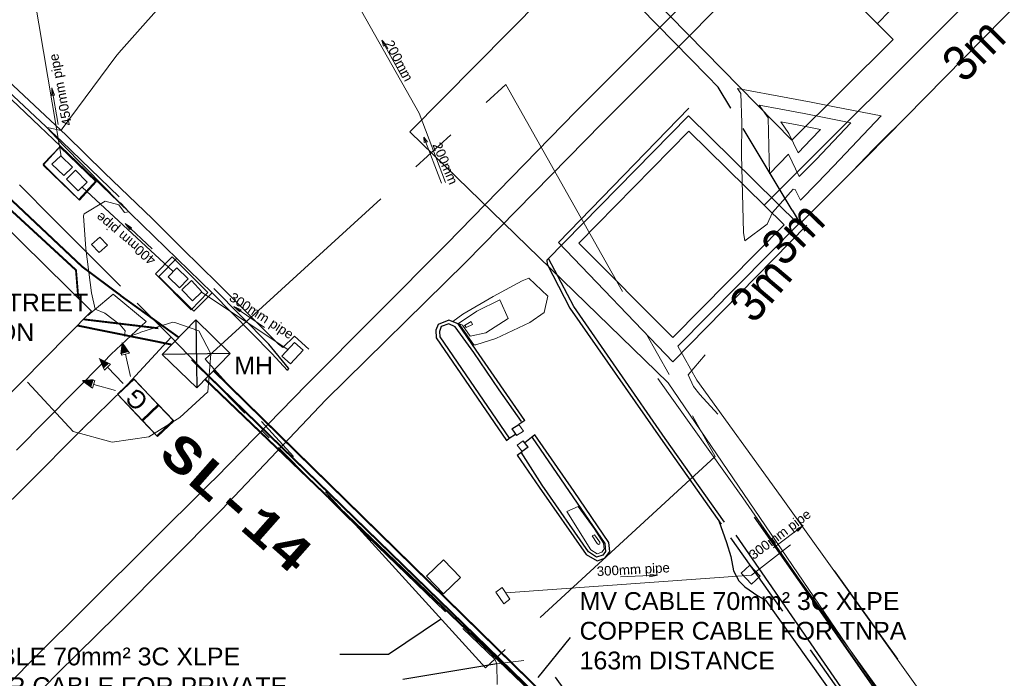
# Model space of a CAD drawing. Header units: millimetres. Extents: x -79464 to -76785, y -3788210 to -3782955.
# Tile 108 of 131: x -78954 to -78912, y -3783791 to -3783764. Entities that reach past the tile are written whole.
import ezdxf
from ezdxf.enums import TextEntityAlignment as Align

# ---------------------------------------------------------------- set-up
doc = ezdxf.new("R2010")
doc.units = ezdxf.units.MM
doc.header["$LTSCALE"] = 8
doc.header["$MEASUREMENT"] = 0
for name, pattern in [('CENTER', [2, 1.25, -0.25, 0.25, -0.25]), ('DASHED', [0.75, 0.5, -0.25]), ('FPHANT', [10, 5, -1, 1, -1, 1, -1]), ('HIDDEN', [0.375, 0.25, -0.125]), ('PHANTOM2', [1.25, 0.625, -0.125, 0.125, -0.125, 0.125, -0.125]), ('PHANTOMX2', [5, 2.5, -0.5, 0.5, -0.5, 0.5, -0.5])]:
    doc.linetypes.add(name, pattern=pattern)
doc.layers.add('AGI32-Project_1-LUMINAIRE', color=7, linetype='Continuous', lineweight=0)
for name, color, linetype in [('BUILDINGS', 7, 'Continuous'), ('CATCHPIT', 7, 'Continuous'), ('CONTAINER', 7, 'Continuous'), ('DETAIL', 7, 'Continuous'), ('EDGE OF CONCRETE', 7, 'Continuous'), ('EDGE OF PAVING', 7, 'Continuous'), ('EDGE OF ROOF', 7, 'Continuous'), ('EDGE OF TAR', 7, 'Continuous'), ('FENCE', 7, 'Continuous'), ('GCONTOUR1', 7, 'Continuous'), ('LEGEND', 7, 'Continuous'), ('MCONTOUR1', 7, 'Continuous'), ('PIER', 7, 'Continuous'), ('PLL - (Lighting Layout)', 190, 'Continuous'), ('PLL - [Text]', 110, 'Continuous'), ('PRL - (Reticulation Layout)', 170, 'Continuous'), ('PRL - [Text]', 110, 'Continuous'), ('PRL - Existing', 170, 'Continuous'), ('ROAD', 7, 'Continuous'), ('ROAD BARRICADE', 7, 'Continuous'), ('SEWER MANHOLE', 7, 'Continuous'), ('SG GIS CADASTRAL', 7, 'Continuous'), ('STORMWATER MANHOLE', 7, 'Continuous'), ('TRACKS', 7, 'Continuous')]:
    doc.layers.add(name, color=color, linetype=linetype)
doc.styles.add('AGI32-Arial', font='arial.ttf')
doc.styles.add('AGI32-Courier New-Bold', font='courbd.ttf')
doc.styles.add('ARIAL', font='arial.ttf')
doc.styles.add('Arial Narrow', font='arial.ttf', dxfattribs={"height": 1})
doc.styles.add('Style-Arial', font='arial.ttf')
doc.styles.add('Swiss1', font='txt', dxfattribs={"height": 1})

# ---------------------------------------------------------------- blocks, each defined once
blk = doc.blocks.new('MH')
at = {"layer": 'PRL - (Reticulation Layout)'}
for p, q in [((-1012.5, 1012.5), (1012.5, -1012.5)), ((1012.5, 1012.5), (-1012.5, -1012.5))]:
    blk.add_line(p, q, dxfattribs=at)
blk.add_lwpolyline([(-1012.5, -1012.5), (1012.5, -1012.5), (1012.5, 1012.5), (-1012.5, 1012.5)], close=True, dxfattribs=at)
blk = doc.blocks.new('11 kV MV CABLING')
at = {"layer": 'PIER', "color": 9, "lineweight": 15}
blk.add_line((-76845.26885385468, -3783759.425190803, 3.0353), (-76845.40235385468, -3783759.504390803, 3.5324), dxfattribs=at)
at = {"layer": 'PRL - (Reticulation Layout)', "linetype": 'HIDDEN', "const_width": 0.08}
for points, elevation in [([(-76873.88440635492, -3783762.513299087), (-76875.51085881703, -3783761.296908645), (-76881.24969880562, -3783755.883762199), (-76898.3313908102, -3783771.938376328), (-76899.21101095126, -3783790.834711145), (-76939.47401804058, -3783816.242368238), (-76977.49099178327, -3783833.198278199)], 5.248697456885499), ([(-76871.7501698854, -3783764.574502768), (-76875.70798019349, -3783763.774780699)], -3.2476)]:
    blk.add_lwpolyline(points, dxfattribs=dict(at, elevation=elevation))
at = {"layer": 'PRL - (Reticulation Layout)', "linetype": 'PHANTOM2', "const_width": 0.08, "elevation": 5.253037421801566}
blk.add_lwpolyline([(-76875.67451712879, -3783762.620761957), (-76875.77185991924, -3783761.441414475), (-76881.1700795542, -3783756.466748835), (-76888.65242957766, -3783763.208055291), (-76897.9377843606, -3783772.226530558), (-76898.51774010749, -3783791.298756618), (-76939.20473149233, -3783816.589213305), (-76977.29200517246, -3783833.583362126)], dxfattribs=at)
at = {"layer": 'PRL - (Reticulation Layout)', "linetype": 'HIDDEN', "const_width": 0.08}
for points in [[(-76873.88951494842, -3783762.517520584), (-76871.44981323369, -3783764.274816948)], [(-76856.28244931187, -3783779.51308324), (-76870.34349127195, -3783766.03264405)]]:
    blk.add_lwpolyline(points, dxfattribs=at)
at = {"layer": 'PRL - (Reticulation Layout)', "linetype": 'PHANTOM2', "const_width": 0.08}
blk.add_lwpolyline([(-76856.33803798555, -3783779.060310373), (-76869.99117002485, -3783765.670031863)], dxfattribs=at)
at = {"layer": 'PRL - [Text]', "color": 3}
for p, q in [((-76862.62928420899, -3783777.598906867), (-76860.44260513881, -3783776.121357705)), ((-76854.99747317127, -3783776.898617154), (-76856.35606733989, -3783778.574516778)), ((-76864.67492022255, -3783777.598906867), (-76862.62928420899, -3783777.598906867))]:
    blk.add_line(p, q, dxfattribs=at)
at = {"xscale": 0.001, "yscale": 0.001, "zscale": 0.001, "rotation": 315.8246735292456}
blk.add_blockref('MH', (-76870.71734592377, -3783764.964464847, -3.2476), dxfattribs=at)
at = {"layer": 'PRL - [Text]', "color": 2, "char_height": 0.75, "attachment_point": 1, "style": 'AGI32-Arial'}
for s, width, insert in [('CHURCH STREET SUBSTATION  ', 9.315641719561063, (-76884.21884712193, -3783762.429164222, -5.253037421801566)), ('MH ', 1.97423804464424, (-76869.11532495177, -3783765.080305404)), ('MV CABLE 70mm² 3C XLPE COPPER CABLE FOR TNPA 163m DISTANCE  ', 13.75452055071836, (-76854.59965761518, -3783774.989373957)), ('MV CABLE 70mm² 3C XLPE COPPER CABLE FOR PRIVATE TENANT 273,3m DISTANCE ', 18.08623556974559, (-76882.31990346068, -3783777.320045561))]:
    blk.add_mtext_dynamic_manual_height_columns(s, width=width, gutter_width=1.5, heights=[0], dxfattribs=dict(at, insert=insert))
blk = doc.blocks.new('AGI32-IDptfrja-Project_1-LUMINAIRE-L4_Symbol')
at = {"layer": 'PLL - (Lighting Layout)', "linetype": 'ByBlock', "lineweight": 0}
h = blk.add_hatch(color=256, dxfattribs=at)
h.dxf.hatch_style = 1
h.paths.add_polyline_path([(0.7519212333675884, 0.3809200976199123), (0.5847238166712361, 0.3520099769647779), (0.64208237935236, 0.2515902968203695)])
h = blk.add_hatch(color=256, dxfattribs=at)
h.dxf.hatch_style = 1
h.paths.add_polyline_path([(0.8158033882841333, -0.002683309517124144), (0.6562814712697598, 0.05513994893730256), (0.6562814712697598, -0.0605065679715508)])
h = blk.add_hatch(color=256, dxfattribs=at)
h.dxf.hatch_style = 1
h.paths.add_polyline_path([(0.7519212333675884, -0.3862867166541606), (0.5847238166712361, -0.3573765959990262), (0.64208237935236, -0.2569569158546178)])
for p, q in [((0.3306239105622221, 0.1402799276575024, 0.08964059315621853), (0.6134030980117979, 0.3018001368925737, 0.08964059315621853)), ((0.7519212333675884, 0.3809200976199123, 0.08964059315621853), (0.5847238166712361, 0.3520099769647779, 0.08964059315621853)), ((0.64208237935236, 0.2515902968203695, 0.08964059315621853), (0.5847238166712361, 0.3520099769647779, 0.08964059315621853)), ((0.7519212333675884, 0.3809200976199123, 0.08964059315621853), (0.64208237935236, 0.2515902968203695, 0.08964059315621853)), ((-0.574126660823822, 0.1564137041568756), (-0.574126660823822, 0.1564137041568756, 0.06006529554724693)), ((-0.574126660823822, 0.1564137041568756, 0.06006529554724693), (-0.2609944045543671, 0.1564137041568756, 0.06006529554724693)), ((-0.2609944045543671, 0.1564137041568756), (-0.574126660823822, 0.1564137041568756)), ((-0.574126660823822, -0.1564137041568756, 0.06006529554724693), (-0.574126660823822, 0.1564137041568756, 0.06006529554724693)), ((-0.574126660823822, 0.1564137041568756, 0.06006529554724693), (-0.574126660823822, 0.1564137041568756)), ((-0.574126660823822, 0.1564137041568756), (-0.574126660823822, -0.1564137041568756)), ((-0.574126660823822, 0.1564137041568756), (-0.2609944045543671, 0.1564137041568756)), ((-0.574126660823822, -0.1564137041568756), (-0.574126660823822, 0.1564137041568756)), ((-0.2609944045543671, 0.1564137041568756, 0.06006529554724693), (-0.574126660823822, 0.1564137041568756, 0.06006529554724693)), ((-0.574126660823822, 0.1564137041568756, 0.06006529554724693), (-0.574126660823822, -0.1564137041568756, 0.06006529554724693)), ((-0.2612992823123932, 0.1564137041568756, 0.02988019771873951), (0.2609944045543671, 0.1564137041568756, 0.02988019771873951)), ((-0.2609944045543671, -0.1564137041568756, 0.02988019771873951), (-0.2612992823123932, 0.1564137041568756, 0.02988019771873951)), ((-0.2612992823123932, 0.1564137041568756, 0.02988019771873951), (-0.2612992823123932, 0.1564137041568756, 0.06006529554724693)), ((-0.2612992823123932, 0.1564137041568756, 0.06006529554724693), (0.2609944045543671, 0.1564137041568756, 0.06006529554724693)), ((0.2609944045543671, 0.1564137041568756, 0.02988019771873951), (-0.2612992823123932, 0.1564137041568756, 0.02988019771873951)), ((-0.2609944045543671, -0.1564137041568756, 0.06006529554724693), (-0.2612992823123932, 0.1564137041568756, 0.06006529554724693)), ((-0.2612992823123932, 0.1564137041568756, 0.06006529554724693), (-0.2612992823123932, 0.1564137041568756, 0.02988019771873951)), ((-0.2612992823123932, 0.1564137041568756, 0.02988019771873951), (-0.2609944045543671, -0.1564137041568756, 0.02988019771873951)), ((0.2609944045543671, 0.1564137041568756, 0.06006529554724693), (-0.2612992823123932, 0.1564137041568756, 0.06006529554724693)), ((-0.2612992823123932, 0.1564137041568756, 0.06006529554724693), (-0.2609944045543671, -0.1564137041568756, 0.06006529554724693)), ((-0.2609944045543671, 0.1564137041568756, 0.06006529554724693), (-0.2609944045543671, 0.1564137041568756)), ((-0.2609944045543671, 0.1564137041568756), (-0.2609944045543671, 0.1564137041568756, 0.06006529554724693)), ((-0.2609944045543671, 0.1564137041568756, 0.06006529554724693), (-0.2609944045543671, -0.1564137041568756, 0.06006529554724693)), ((-0.2609944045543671, -0.1564137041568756), (-0.2609944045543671, 0.1564137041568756)), ((-0.2609944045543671, 0.1564137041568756), (-0.2609944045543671, -0.1564137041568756)), ((-0.2609944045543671, -0.1564137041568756, 0.06006529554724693), (-0.2609944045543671, 0.1564137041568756, 0.06006529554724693)), ((0.2609944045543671, 0.1564137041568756, 0.02988019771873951), (0.2609944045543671, -0.1564137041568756, 0.02988019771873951)), ((0.2609944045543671, 0.1564137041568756, 0.06006529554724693), (0.2609944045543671, 0.1564137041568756, 0.02988019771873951)), ((0.2609944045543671, 0.1564137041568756, 0.02988019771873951), (0.2609944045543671, 0.1564137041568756, 0.06006529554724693)), ((0.2609944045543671, 0.1564137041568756, 0.06006529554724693), (0.2609944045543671, -0.1564137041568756, 0.06006529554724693)), ((0.2609944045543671, -0.1564137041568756, 0.02988019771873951), (0.2609944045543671, 0.1564137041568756, 0.02988019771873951)), ((0.2609944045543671, -0.1564137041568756, 0.06006529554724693), (0.2609944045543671, 0.1564137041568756, 0.06006529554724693)), ((0.6562814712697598, -0.0605065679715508, 0.08964059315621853), (0.6562814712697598, 0.05513994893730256, 0.08964059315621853)), ((0.8158033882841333, -0.002683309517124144, 0.08964059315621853), (0.6562814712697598, 0.05513994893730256, 0.08964059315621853)), ((0.3306239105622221, -0.002683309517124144, 0.08964059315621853), (0.6562814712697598, -0.002683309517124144, 0.08964059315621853)), ((0.8158033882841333, -0.002683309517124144, 0.08964059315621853), (0.6562814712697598, -0.0605065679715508, 0.08964059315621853)), ((-0.2609944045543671, -0.1564137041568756, 0.06006529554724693), (-0.574126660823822, -0.1564137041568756, 0.06006529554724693)), ((-0.574126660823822, -0.1564137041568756, 0.06006529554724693), (-0.574126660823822, -0.1564137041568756)), ((-0.574126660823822, -0.1564137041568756), (-0.2609944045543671, -0.1564137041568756)), ((-0.574126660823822, -0.1564137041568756), (-0.574126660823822, -0.1564137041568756, 0.06006529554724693)), ((-0.2609944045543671, -0.1564137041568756), (-0.574126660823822, -0.1564137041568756)), ((-0.574126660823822, -0.1564137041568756, 0.06006529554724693), (-0.2609944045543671, -0.1564137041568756, 0.06006529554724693)), ((0.2609944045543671, -0.1564137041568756, 0.02988019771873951), (-0.2609944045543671, -0.1564137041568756, 0.02988019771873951)), ((-0.2609944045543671, -0.1564137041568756, 0.06006529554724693), (-0.2609944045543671, -0.1564137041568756)), ((-0.2609944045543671, -0.1564137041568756), (-0.2609944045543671, -0.1564137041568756, 0.06006529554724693)), ((0.2609944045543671, -0.1564137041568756, 0.06006529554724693), (-0.2609944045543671, -0.1564137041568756, 0.06006529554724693)), ((-0.2609944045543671, -0.1564137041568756, 0.06006529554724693), (-0.2609944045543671, -0.1564137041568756, 0.02988019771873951)), ((-0.2609944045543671, -0.1564137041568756, 0.02988019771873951), (0.2609944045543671, -0.1564137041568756, 0.02988019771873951)), ((-0.2609944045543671, -0.1564137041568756, 0.02988019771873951), (-0.2609944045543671, -0.1564137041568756, 0.06006529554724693)), ((-0.2609944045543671, -0.1564137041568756, 0.06006529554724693), (0.2609944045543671, -0.1564137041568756, 0.06006529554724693)), ((0.2609944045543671, -0.1564137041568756, 0.06006529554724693), (0.2609944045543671, -0.1564137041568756, 0.02988019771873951)), ((0.2609944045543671, -0.1564137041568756, 0.02988019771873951), (0.2609944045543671, -0.1564137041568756, 0.06006529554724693)), ((0.3306239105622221, -0.1456465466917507, 0.08964059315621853), (0.6134030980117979, -0.307166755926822, 0.08964059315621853)), ((0.64208237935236, -0.2569569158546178, 0.08964059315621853), (0.5847238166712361, -0.3573765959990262, 0.08964059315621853)), ((0.7519212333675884, -0.3862867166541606, 0.08964059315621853), (0.64208237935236, -0.2569569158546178, 0.08964059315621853)), ((0.7519212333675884, -0.3862867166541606, 0.08964059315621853), (0.5847238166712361, -0.3573765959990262, 0.08964059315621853))]:
    blk.add_line(p, q, dxfattribs=at)
at = {"layer": 'PLL - [Text]', "linetype": 'ByBlock', "lineweight": 0, "insert": (-0.1282787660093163, 0.1391491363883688), "char_height": 0.25, "attachment_point": 1, "style": 'Swiss1'}
blk.add_mtext_dynamic_manual_height_columns('G', width=0.1697643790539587, gutter_width=5, heights=[0], dxfattribs=at)
blk = doc.blocks.new('AGI32-IDptfrja-Project_1-LUMINAIRE-L4_24-1')
at = {"layer": 'AGI32-Project_1-LUMINAIRE', "color": 7, "linetype": 'ByBlock', "lineweight": 0, "xscale": 3, "yscale": 3, "zscale": 3}
blk.add_blockref('AGI32-IDptfrja-Project_1-LUMINAIRE-L4_Symbol', (0, 0), dxfattribs=at)
blk = doc.blocks.new('AGI32-IDptfrja-Project_1-LUMINAIRE-L4_24_Labels')
at = {"layer": 'PLL - [Text]', "linetype": 'ByBlock', "lineweight": 0, "insert": (-3.780779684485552, 1.670312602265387, 7), "char_height": 1.5, "width": 6.156183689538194, "attachment_point": 1, "style": 'AGI32-Courier New-Bold'}
blk.add_mtext('SL-14', dxfattribs=at)
blk = doc.blocks.new('AGI32-IDptfrja-Project_1-LUMINAIRE-L4_24')
at = {"layer": 'AGI32-Project_1-LUMINAIRE', "color": 7, "linetype": 'ByBlock', "lineweight": 0, "rotation": 185.0477344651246}
blk.add_blockref('AGI32-IDptfrja-Project_1-LUMINAIRE-L4_24_Labels', (-6.100358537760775, 0.892606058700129, -7), dxfattribs=at)
at = {"layer": 'AGI32-Project_1-LUMINAIRE', "color": 7, "linetype": 'ByBlock', "lineweight": 0, "extrusion": (-0.258819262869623, 0, 0.9659257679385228), "rotation": 90}
blk.add_blockref('AGI32-IDptfrja-Project_1-LUMINAIRE-L4_24-1', (0, 0), dxfattribs=at)

msp = doc.modelspace()

# ---------------------------------------------------------------- linework, layer by layer
at = {"layer": 'BUILDINGS', "color": 6, "lineweight": 15}
for p, q in [((-78930.2318, -3783773.1226, 4.9119), (-78925.6055, -3783768.4095, 4.5094)), ((-78925.6055, -3783768.4095, 4.5094), (-78921.6004, -3783772.3518, 4.8023)), ((-78955.4545, -3783771.3088, 5.3234), (-78950.7137, -3783775.9842, 5.2436)), ((-78921.6004, -3783772.3518, 4.8023), (-78926.283, -3783777.0901, 4.9565)), ((-78926.283, -3783777.0901, 4.9565), (-78930.2318, -3783773.1226, 4.9119)), ((-78950.7137, -3783775.9842, 5.2436), (-78956.2168, -3783781.5518, 6.3115))]:
    msp.add_line(p, q, dxfattribs=at)
at = {"layer": 'CATCHPIT', "color": 6, "lineweight": 15}
for p, q in [((-78952.7563, -3783769.7883, 3.6075), (-78952.0264, -3783769.0345, 3.6053)), ((-78951.2563, -3783771.2755, 3.5522), (-78952.7563, -3783769.7883, 3.6075)), ((-78950.5244, -3783770.4878, 3.5338), (-78951.2563, -3783771.2755, 3.5522)), ((-78947.1387, -3783773.7492, 3.4569), (-78947.8818, -3783774.5273, 3.445)), ((-78947.8818, -3783774.5273, 3.445), (-78946.4142, -3783775.9747, 3.4082)), ((-78946.4142, -3783775.9747, 3.4082), (-78945.6462, -3783775.2074, 3.4093))]:
    msp.add_line(p, q, dxfattribs=at)
at = {"layer": 'CONTAINER', "color": 5, "lineweight": 15}
for p, q in [((-78921.2828997, -3783768.78829051, 4.304), (-78928.0241, -3783761.8943, 5.8862)), ((-78917.0194, -3783764.5431, 5.6573), (-78918.7044, -3783762.8488, 5.766)), ((-78921.2828997, -3783768.78829051, 4.8808), (-78917.0194, -3783764.5431, 5.6573))]:
    msp.add_line(p, q, dxfattribs=at)
at = {"layer": 'DETAIL', "color": 7, "lineweight": 15}
for p, q in [((-78925.6204, -3783767.7653, 3.5647), (-78931.5817, -3783773.8394, 3.3347)), ((-78925.6204, -3783767.7653, 3.5647), (-78921.0022, -3783772.3149, 3.5324)), ((-78950.8688, -3783776.1578, 3.6149), (-78949.8029, -3783775.2603, 3.2142)), ((-78949.8029, -3783775.2603, 3.2142), (-78948.4273, -3783776.4164, 3.2913)), ((-78948.4273, -3783776.4164, 3.2913), (-78949.8913, -3783777.7903, 3.77)), ((-78950.1963, -3783778.1102, 3.7925), (-78949.8913, -3783777.7903, 3.77)), ((-78953.8709, -3783781.8204, 3.8496), (-78950.1963, -3783778.1102, 3.7925)), ((-78932.5608, -3783781.0274, 3.3266), (-78932.7496, -3783780.7478, 3.3256)), ((-78932.5608, -3783781.0274, 3.3256), (-78932.8524, -3783781.2108, 3.3266)), ((-78932.8273, -3783781.619, 3.3306), (-78932.5651, -3783781.4382, 3.3089)), ((-78932.8273, -3783781.619, 3.3089), (-78932.6178, -3783781.8871, 3.3306))]:
    msp.add_line(p, q, dxfattribs=at)
at = {"layer": 'EDGE OF CONCRETE', "color": 252, "lineweight": 15}
for p, q in [((-78950.726, -3783773.179, 6.773), (-78950.367, -3783772.867, 6.731)), ((-78950.044, -3783773.204, 6.773), (-78950.367, -3783772.867, 6.731)), ((-78950.726, -3783773.179, 6.731), (-78950.403, -3783773.516, 6.773)), ((-78950.044, -3783773.204, 6.731), (-78950.403, -3783773.516, 6.773))]:
    msp.add_line(p, q, dxfattribs=at)
at = {"layer": 'EDGE OF PAVING', "color": 1, "lineweight": 25}
for p, q in [((-78955.6158, -3783765.6301, 3.9358), (-78952.0264, -3783769.0345, 3.6053)), ((-78952.0264, -3783769.0345, 3.6053), (-78949.5642, -3783771.3898, 3.509)), ((-78949.5642, -3783771.3898, 3.509), (-78945.6462, -3783775.2074, 3.4093)), ((-78930.4482, -3783775.784, 3.3097), (-78931.50229722, -3783773.75849476, 3.3484)), ((-78945.6462, -3783775.2074, 3.4093), (-78943.1372, -3783777.7611, 3.3341)), ((-78926.5989, -3783781.3386, 3.1959), (-78930.4482, -3783775.784, 3.3097)), ((-78936.0126, -3783776.6297, 3.407), (-78936.0945, -3783776.8401, 3.3354)), ((-78935.6928, -3783776.5109, 3.3357), (-78936.0126, -3783776.6297, 3.407)), ((-78935.4341, -3783776.6358, 3.3399), (-78935.6928, -3783776.5109, 3.3357)), ((-78934.6474, -3783777.7233, 3.3354), (-78935.4341, -3783776.6358, 3.3399)), ((-78936.0945, -3783776.8401, 3.3354), (-78936.0749, -3783777.0614, 3.3266)), ((-78936.0749, -3783777.0614, 3.3266), (-78933.157, -3783781.3266, 3.3256)), ((-78943.1372, -3783777.7611, 3.3341), (-78942.4827, -3783778.4771, 3.1611)), ((-78933.5813, -3783779.288, 3.3176), (-78934.6474, -3783777.7233, 3.3354)), ((-78942.4359, -3783778.3756, 3.1569), (-78942.4827, -3783778.4771, 3.1611)), ((-78932.6455, -3783780.6262, 3.3145), (-78933.5813, -3783779.288, 3.3176)), ((-78933.0412, -3783780.9312, 3.3266), (-78932.7496, -3783780.7478, 3.3256)), ((-78933.0412, -3783780.9312, 3.3256), (-78932.8524, -3783781.2108, 3.3266)), ((-78932.1988, -3783781.289, 3.3112), (-78930.4857, -3783783.7916, 3.3306)), ((-78924.1051, -3783784.8621, 3.2086), (-78926.5989, -3783781.3386, 3.1959)), ((-78932.3556, -3783781.7063, 3.3089), (-78932.6178, -3783781.8871, 3.3306)), ((-78932.3556, -3783781.7063, 3.3306), (-78932.5651, -3783781.4382, 3.3089)), ((-78931.7738, -3783783.2984, 3.3214), (-78932.65623384, -3783781.91604567, 3.3226)), ((-78929.8212, -3783786.1098, 3.3278), (-78931.7738, -3783783.2984, 3.3214)), ((-78930.4857, -3783783.7916, 3.3306), (-78929.1314, -3783785.7465, 3.3089)), ((-78923.634, -3783785.403, 3.227), (-78918.083, -3783793.427, 3.259)), ((-78929.1314, -3783785.7465, 3.3089), (-78929.1081, -3783786.0851, 3.3161)), ((-78929.4852, -3783786.3341, 3.3122), (-78929.8212, -3783786.1098, 3.3278)), ((-78929.2232, -3783786.244, 3.3269), (-78929.4852, -3783786.3341, 3.3122)), ((-78929.1081, -3783786.0851, 3.3161), (-78929.2232, -3783786.244, 3.3269))]:
    msp.add_line(p, q, dxfattribs=at)
at = {"layer": 'EDGE OF PAVING', "color": 1, "linetype": 'DASHED', "lineweight": 25}
for p, q in [((-78951.9728, -3783768.8437, 3.441), (-78955.5356, -3783765.5059, 3.7754)), ((-78949.558, -3783771.1688, 3.3633), (-78951.9728, -3783768.8437, 3.441)), ((-78943.2586, -3783777.3621, 3.1955), (-78945.578, -3783775.0325, 3.2519)), ((-78942.4359, -3783778.3756, 3.1569), (-78943.2586, -3783777.3621, 3.1955)), ((-78918.182, -3783793.493, 3.097), (-78923.841, -3783785.509, 3.046))]:
    msp.add_line(p, q, dxfattribs=at)
at = {"layer": 'EDGE OF ROOF', "color": 1, "linetype": 'CENTER', "lineweight": 15}
for p, q in [((-78945.9421, -3783778.0007, 9.4611), (-78933.2982, -3783766.4409, 9.4994)), ((-78933.2982, -3783766.4409, 9.4994), (-78924.5016, -3783782.091, 9.5747)), ((-78931.0874, -3783773.0898, 5.4917), (-78925.6046, -3783767.4449, 6.1868)), ((-78920.6405, -3783772.3542, 6.1275), (-78926.277, -3783778.1088, 6.1529)), ((-78926.277, -3783778.1088, 6.1529), (-78931.0874, -3783773.0898, 5.4917)), ((-78934.1536, -3783790.9793, 9.4644), (-78945.9421, -3783778.0007, 9.4611)), ((-78924.5016, -3783782.091, 9.5747), (-78934.1536, -3783790.9793, 9.4644))]:
    msp.add_line(p, q, dxfattribs=at)
at = {"layer": 'EDGE OF TAR', "color": 5, "lineweight": 25}
for p, q in [((-78955.2059, -3783765.3708, 3.7937), (-78951.7831, -3783768.58, 3.4809)), ((-78951.7831, -3783768.58, 3.4809), (-78950.1688, -3783770.1626, 3.4082)), ((-78950.1688, -3783770.1626, 3.4082), (-78948.1617, -3783772.0898, 3.3503)), ((-78948.1617, -3783772.0898, 3.3503), (-78946.8985, -3783773.3516, 3.3128)), ((-78946.8985, -3783773.3516, 3.3128), (-78945.4041, -3783774.8211, 3.2717)), ((-78931.5817, -3783773.8394, 3.3347), (-78931.5559, -3783774.0037, 3.1806)), ((-78931.5559, -3783774.0037, 3.1806), (-78930.6052, -3783775.8465, 3.1421)), ((-78945.4041, -3783774.8211, 3.2717), (-78942.8609, -3783777.3711, 3.1986)), ((-78930.6052, -3783775.8465, 3.1421), (-78926.7066, -3783781.464, 3.058)), ((-78935.6903, -3783776.3536, 3.1827), (-78936.14, -3783776.5354, 3.2041)), ((-78935.3096, -3783776.5148, 3.1742), (-78935.6903, -3783776.3536, 3.1827)), ((-78936.14, -3783776.5354, 3.2041), (-78936.2482, -3783776.7776, 3.1827)), ((-78936.2482, -3783776.7776, 3.1827), (-78936.2265, -3783777.1014, 3.1897)), ((-78934.5476, -3783777.6226, 3.1844), (-78935.3096, -3783776.5148, 3.1742)), ((-78942.6802, -3783777.5019, 3.1703), (-78942.1813, -3783777.024, 3.1753)), ((-78942.1813, -3783777.024, 3.1753), (-78941.5857, -3783777.5718, 3.1602)), ((-78936.2265, -3783777.1014, 3.1897), (-78933.2704, -3783781.4247, 3.186)), ((-78932.4973, -3783780.5733, 3.2322), (-78934.5476, -3783777.6226, 3.1844)), ((-78932.4973, -3783780.5733, 3.2322), (-78932.7496, -3783780.7478, 4.303)), ((-78933.2704, -3783781.4247, 3.186), (-78933.157, -3783781.3266, 3.3256)), ((-78933.157, -3783781.3266, 3.3256), (-78932.89408537, -3783781.1490668, 4.2052)), ((-78932.0789, -3783781.1836, 3.1692), (-78932.5042944, -3783781.51601375, 3.5929)), ((-78930.4322, -3783783.5614, 3.1683), (-78932.0789, -3783781.1836, 3.1692)), ((-78926.7066, -3783781.464, 3.058), (-78924.245, -3783784.9441, 3.0674)), ((-78932.8175, -3783782.0375, 3.2335), (-78932.6178, -3783781.8871, 3.3306)), ((-78932.8175, -3783782.0375, 3.2335), (-78931.9015, -3783783.3883, 3.1748)), ((-78931.9015, -3783783.3883, 3.1748), (-78929.9189, -3783786.2221, 3.186)), ((-78928.9642, -3783785.7072, 3.1629), (-78930.4322, -3783783.5614, 3.1683)), ((-78922.855, -3783784.64, 3.222), (-78917.171, -3783792.769, 3.268)), ((-78924.3482, -3783784.7973, 3.1186), (-78924.023, -3783785.711, 3.092)), ((-78928.9319, -3783786.094, 3.1558), (-78928.9642, -3783785.7072, 3.1629)), ((-78924.023, -3783785.711, 3.092), (-78923.842, -3783786.307, 3.092)), ((-78929.9189, -3783786.2221, 3.186), (-78929.4646, -3783786.4846, 3.1713)), ((-78929.1376, -3783786.3684, 3.1664), (-78928.9319, -3783786.094, 3.1558)), ((-78923.842, -3783786.307, 3.092), (-78923.724, -3783786.908, 3.094)), ((-78929.4646, -3783786.4846, 3.1713), (-78929.1376, -3783786.3684, 3.1664)), ((-78923.724, -3783786.908, 3.094), (-78923.5, -3783787.319, 3.097)), ((-78923.5, -3783787.319, 3.097), (-78923.258, -3783787.583, 3.086)), ((-78923.258, -3783787.583, 3.086), (-78922.708, -3783787.95, 3.092)), ((-78922.708, -3783787.95, 3.092), (-78922.378, -3783788.14, 3.085)), ((-78922.378, -3783788.14, 3.085), (-78918.421, -3783793.71, 3.145)), ((-78925.206, -3783799.55, 3.306), (-78931.219, -3783791.383, 3.273))]:
    msp.add_line(p, q, dxfattribs=at)
at = {"layer": 'FENCE', "color": 216, "lineweight": 25}
for p, q in [((-78924.84043653, -3783766.07405948, 4.68554035), (-78927.63405529, -3783763.21124718, 5.0405)), ((-78924.84043653, -3783766.07405948, 4.99324741), (-78924.3679, -3783766.5583, 5.0405)), ((-78923.83746002, -3783767.44108774, 5.11541019), (-78924.3679, -3783766.5583, 5.554)), ((-78923.83745744, -3783767.44109203, 4.93780062), (-78923.83746002, -3783767.44108774, 5.554)), ((-78921.26223998, -3783771.72691226, 5.14320041), (-78923.32241395, -3783768.29825607, 5.554)), ((-78921.26223998, -3783771.72691226, 5.47908981), (-78920.7318, -3783772.6097, 5.554)), ((-78933.6797, -3783790.8174, 5.42928331), (-78937.62561551, -3783791.47295382, 5.3413))]:
    msp.add_line(p, q, dxfattribs=at)
at = {"layer": 'FENCE', "color": 216, "lineweight": 15}
for p, q in [((-78952.32691886, -3783772.09539638, 5.88206106), (-78953.752, -3783770.662, 5.8621)), ((-78952.32691886, -3783772.09539638, 5.93353993), (-78949.5067315, -3783774.93203933, 5.8621)), ((-78948.80168466, -3783775.64120007, 5.96925989), (-78948.80168114, -3783775.64120362, 5.8621)), ((-78948.80168114, -3783775.64120362, 5.93143894), (-78947.3766, -3783777.0746, 5.8621)), ((-78947.3766, -3783777.0746, 5.58158838), (-78949.3534, -3783779.2316, 5.9514)), ((-78947.0585458, -3783777.40176043, 5.93405959), (-78947.3766, -3783777.0746, 5.9514)), ((-78947.0585458, -3783777.40176043, 5.77164018), (-78944.27031531, -3783780.26982088, 5.9514)), ((-78949.3534, -3783779.2316, 5.33416342), (-78951.1117, -3783780.9497, 5.6809)), ((-78943.57325769, -3783780.98683599, 5.68176027), (-78943.5732542, -3783780.98683957, 5.9514)), ((-78943.5732542, -3783780.98683957, 5.74404041), (-78943.2552, -3783781.314, 5.9514)), ((-78953.4461, -3783783.3059, 5.95146016), (-78955.152, -3783784.9606, 5.5115)), ((-78938.70679718, -3783785.85088747, 5.77092874), (-78940.0495, -3783784.5538, 5.7192)), ((-78938.70679718, -3783785.85088747, 5.91279981), (-78935.82992457, -3783788.63002474, 5.7192)), ((-78935.11070641, -3783789.32480905, 6.00959971), (-78935.11070282, -3783789.32481253, 5.7192)), ((-78935.11070282, -3783789.32481253, 5.90947126), (-78933.768, -3783790.6219, 5.7192)), ((-78933.768, -3783790.6219, -5.59431199), (-78933.6797, -3783790.8174, 5.961)), ((-78932.5422, -3783790.6796, 6.38202345), (-78933.6797, -3783790.8174, 4.9235)), ((-78933.6797, -3783790.8174, 7.91498848), (-78933.6626, -3783791.6882, 5.3413))]:
    msp.add_line(p, q, dxfattribs=at)
at = {"layer": 'FENCE', "color": 216, "linetype": 'DASHED', "lineweight": 15}
for p, q in [((-78951.1117, -3783780.9497, 5.4678), (-78953.4461, -3783783.3059, 5.5115)), ((-78940.0495, -3783784.5538, 5.7192), (-78943.2552, -3783781.314, 5.7267))]:
    msp.add_line(p, q, dxfattribs=at)
at = {"layer": 'FENCE', "color": 216, "lineweight": 0}
for p in [(-78951.1117, -3783780.9497, 5.4678), (-78933.6797, -3783790.8174, 5.3413)]:
    msp.add_point(p, dxfattribs=at)
at = {"layer": 'GCONTOUR1', "color": 252, "lineweight": 9}
for points, elevation in [([(-78953.40539558, -3783778.96607848), (-78951.49152724, -3783781.040082), (-78949.85405872, -3783781.49561033), (-78948.30741672, -3783781.26023481), (-78947.00773896, -3783780.44886908), (-78945.83253599, -3783779.3684585), (-78945.70609108, -3783777.77831136), (-78945.70739025, -3783777.7722117), (-78946.20037752, -3783776.80474844), (-78947.21035762, -3783776.45192123), (-78947.29622264, -3783776.4352563), (-78948.64228433, -3783776.86108038), (-78948.72743363, -3783776.90473724), (-78949.06600872, -3783777.01580022), (-78949.33364505, -3783777.03631541), (-78949.31071346, -3783776.81083721), (-78949.51264011, -3783776.55835493), (-78950.15786562, -3783776.0589786), (-78950.56309238, -3783775.90039068), (-78950.71506868, -3783775.20575969), (-78950.95672075, -3783773.36330114), (-78951.04969357, -3783771.97339827), (-78951.03173861, -3783771.89118202), (-78950.13848881, -3783771.35369801), (-78949.57150641, -3783771.50827275), (-78949.32699264, -3783771.83216691), (-78949.14410992, -3783771.79844174), (-78949.48445475, -3783771.42960155), (-78949.56381602, -3783771.3761129), (-78950.95209948, -3783769.96339304), (-78951.99204003, -3783768.91218875), (-78951.9974854, -3783768.89300195), (-78952.60115284, -3783768.25502926), (-78952.51341997, -3783768.26298208), (-78951.99184287, -3783768.38428374), (-78951.94602251, -3783768.31066709), (-78949.69147999, -3783765.26405827), (-78949.571455, -3783765.11599535), (-78947.09334493, -3783762.31038964)], 3.5), ([(-78923.55687312, -3783766.61517683), (-78923.5563026, -3783766.61599812), (-78923.41517929, -3783766.81915246), (-78923.38349103, -3783768.0542021), (-78923.39509534, -3783769.40206925), (-78923.30432798, -3783772.66744565), (-78923.25595804, -3783773.02479845), (-78922.31087171, -3783772.32392688), (-78922.08763903, -3783771.83360185), (-78921.21486586, -3783770.84959378), (-78921.13178589, -3783770.85903155), (-78921.02297501, -3783771.08238965), (-78921.02302057, -3783771.08348283), (-78920.91384086, -3783771.30878925), (-78920.21248032, -3783770.5959275), (-78919.51794691, -3783769.87646677), (-78917.51543117, -3783767.76224348), (-78919.47873702, -3783767.38079505), (-78920.46091275, -3783767.19282435), (-78921.44356448, -3783767.0073607), (-78923.55687312, -3783766.61517683)], 3.5), ([(-78921.74019659, -3783768.01907985), (-78921.73962608, -3783768.01990113), (-78921.40393017, -3783768.50315283), (-78921.01098557, -3783769.31404471), (-78920.45743662, -3783768.74135892), (-78920.07336637, -3783768.33555485), (-78921.05402266, -3783768.13958147), (-78921.74019659, -3783768.01907985)], 4.5), ([(-78935.23754646, -3783776.53331758), (-78935.23846758, -3783776.5329283), (-78935.53422156, -3783776.40793892), (-78935.10298157, -3783776.11217656), (-78933.82838596, -3783775.36691801), (-78932.60708843, -3783774.70207497), (-78932.3321217, -3783774.58867049), (-78931.53152095, -3783775.34455955), (-78931.6860183, -3783776.03092847), (-78932.2860383, -3783776.45848392), (-78933.71666179, -3783777.12214374), (-78934.56438326, -3783777.39469044), (-78934.64768645, -3783777.39295571), (-78935.23075341, -3783776.5476638), (-78935.23747296, -3783776.5334247), (-78935.23754646, -3783776.53331758)], 3.5), ([(-78935.01637165, -3783776.59015894), (-78935.01729277, -3783776.58976966), (-78935.0422895, -3783776.57920573), (-78934.76255064, -3783776.4202725), (-78934.70610636, -3783776.54626969), (-78934.96484085, -3783776.66525785), (-78935.01637165, -3783776.59015894)], 4.5), ([(-78930.73186398, -3783784.41368017), (-78930.73095454, -3783784.41326434), (-78930.25372702, -3783784.19505438), (-78929.58489969, -3783785.12686741), (-78929.19288163, -3783785.73309686), (-78929.17307224, -3783785.99532678), (-78929.26028935, -3783786.12399487), (-78929.46434875, -3783786.18549167), (-78929.72933955, -3783786.01918877), (-78930.73186398, -3783784.41368017)], 3.5)]:
    msp.add_lwpolyline(points, dxfattribs=dict(at, elevation=elevation))
at = {"layer": 'MCONTOUR1', "color": 8, "lineweight": 9}
for points, elevation in [([(-78922.64853485, -3783767.31712834), (-78922.64796434, -3783767.31794963), (-78922.27828521, -3783767.85012194), (-78922.21807925, -3783770.19664853), (-78921.41487094, -3783769.37771209), (-78920.96241322, -3783770.31141698), (-78920.2602971, -3783769.59928556), (-78918.79439877, -3783768.04889917), (-78919.77550812, -3783767.855312), (-78920.75743136, -3783767.66601148), (-78921.74048773, -3783767.48267904), (-78922.64853485, -3783767.31712834)], 4), ([(-78918.7368135, -3783770.10412335), (-78918.13252783, -3783769.47894682), (-78917.86420645, -3783769.19544163), (-78916.1866955, -3783767.51650496)], 3), ([(-78935.12695905, -3783776.56173826), (-78935.12788017, -3783776.56134898), (-78935.28825553, -3783776.49357232), (-78934.51466573, -3783775.98279453), (-78933.5476198, -3783775.50435106), (-78933.54733617, -3783775.5044715), (-78933.19606233, -3783776.28859908), (-78934.13657565, -3783776.8876937), (-78934.80626365, -3783777.02910678), (-78935.12695905, -3783776.56173826)], 4), ([(-78924.92033069, -3783777.81834612), (-78925.63401423, -3783778.66245985), (-78925.40970811, -3783779.14730717), (-78925.14767905, -3783779.49195123), (-78924.39390533, -3783780.31509498)], 3), ([(-78929.66592512, -3783785.43039883), (-78929.66501568, -3783785.42998299), (-78929.56894168, -3783785.38605362), (-78929.35376395, -3783785.69802415), (-78929.34974589, -3783785.75121384), (-78929.36743667, -3783785.77731238), (-78929.40882728, -3783785.78978615), (-78929.46257698, -3783785.75605392), (-78929.66592512, -3783785.43039883)], 4)]:
    msp.add_lwpolyline(points, dxfattribs=dict(at, elevation=elevation))
at = {"layer": 'PIER', "color": 7, "lineweight": 15}
for p, q in [((-78907.3557, -3783758.5135, 3.047), (-78918.1166, -3783769.484, 2.9897)), ((-78918.1166, -3783769.484, 2.9897), (-78920.8687, -3783772.2357, 3.0353)), ((-78920.8687, -3783772.2357, 3.0353), (-78921.0022, -3783772.3149, 3.5324)), ((-78921.0022, -3783772.3149, 3.5324), (-78926.0674, -3783777.4559, 3.5535)), ((-78926.0674, -3783777.4559, 3.5535), (-78925.266, -3783778.8825, 2.9763)), ((-78925.266, -3783778.8825, 2.9763), (-78921.7197, -3783783.7865, 2.9682)), ((-78921.7197, -3783783.7865, 2.9682), (-78911.7069, -3783797.8109, 2.9992)), ((-78916.8154, -3783790.6164, 3.158), (-78919.4771, -3783786.9057, 3.0244))]:
    msp.add_line(p, q, dxfattribs=at)
at = {"layer": 'PRL - Existing', "linetype": 'FPHANT', "const_width": 0.08}
for points in [[(-78947.909678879, -3783776.698050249), (-78951.04899579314, -3783776.323425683)], [(-78930.4150234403, -3783793.680441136), (-78946.5143023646, -3783778.012540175)]]:
    msp.add_lwpolyline(points, dxfattribs=at)
at = {"layer": 'ROAD', "color": 7, "linetype": 'PHANTOMX2', "lineweight": 15}
msp.add_line((-78942.8609, -3783777.3711, 3.1986), (-78942.6802, -3783777.5019, 3.1703), dxfattribs=at)
at = {"layer": 'ROAD BARRICADE', "color": 7, "lineweight": 15}
for p, q in [((-78926.9109, -3783778.8083, 3.91), (-78923.3406, -3783783.8285, 4.0422)), ((-78923.3406, -3783783.8285, 4.0422), (-78918.6106, -3783790.668, 4.0327)), ((-78922.747, -3783784.783, 3.249), (-78917.026, -3783792.725, 3.265)), ((-78918.6106, -3783790.668, 4.0327), (-78913.2833, -3783798.3511, 4.0804))]:
    msp.add_line(p, q, dxfattribs=at)
at = {"layer": 'SEWER MANHOLE', "color": 45, "lineweight": 15}
msp.add_lwpolyline([(-78937.64402823, -3783766.14411427), (-78938.51602893, -3783764.57807219), (-78938.33806961, -3783764.77382745), (-78938.4448452, -3783764.82721525), (-78938.51602893, -3783764.57807219)], dxfattribs=at)
at = {"layer": 'SG GIS CADASTRAL', "color": 7, "lineweight": 18}
for p, q in [((-78754.20924416, -3783583.0819492), (-78937.32936117, -3783768.43015484)), ((-78937.32936117, -3783768.43015484), (-78926.47078668, -3783778.9889833)), ((-78926.47078668, -3783778.9889833), (-78913.8989381, -3783797.46865403))]:
    msp.add_line(p, q, dxfattribs=at)
at = {"layer": 'TRACKS', "color": 216, "lineweight": 15}
for p, q in [((-78926.9248, -3783764.1386, 3.2281), (-78921.2559, -3783758.4513, 3.2426)), ((-78920.4437, -3783759.2118, 3.2256), (-78926.2266, -3783765.0361, 3.2101)), ((-78914.5876, -3783760.6784, 3.1621), (-78917.6794888, -3783763.87936798, 3.1751)), ((-78922.43885693, -3783771.52649008, 3.134), (-78912.6751, -3783761.7566, 3.1381)), ((-78930.3538, -3783767.5818, 3.2377), (-78926.9248, -3783764.1386, 3.2281)), ((-78926.2266, -3783765.0361, 3.2101), (-78929.2442, -3783768.0714, 3.2105)), ((-78935.7824, -3783773.1509, 3.2082), (-78930.3538, -3783767.5818, 3.2377)), ((-78929.2442, -3783768.0714, 3.2105), (-78934.997, -3783773.9353, 3.207)), ((-78941.6865, -3783779.0836, 3.161), (-78935.7824, -3783773.1509, 3.2082)), ((-78934.997, -3783773.9353, 3.207), (-78940.8643, -3783779.7098, 3.1483)), ((-78945.464, -3783782.9604, 3.1618), (-78941.6865, -3783779.0836, 3.161)), ((-78940.8643, -3783779.7098, 3.1483), (-78945.234, -3783784.3271, 3.3366)), ((-78945.773, -3783783.2576, 3.1496), (-78945.464, -3783782.9604, 3.1618)), ((-78953.258, -3783790.7064, 3.2015), (-78945.773, -3783783.2576, 3.1496)), ((-78945.234, -3783784.3271, 3.3366), (-78949.6595, -3783788.7686, 3.1885)), ((-78949.6595, -3783788.7686, 3.1885), (-78952.1421, -3783791.2243, 3.2217)), ((-78959.3072, -3783796.8197, 3.2621), (-78953.258, -3783790.7064, 3.2015)), ((-78952.1421, -3783791.2243, 3.2217), (-78958.3432, -3783797.4819, 3.2988))]:
    msp.add_line(p, q, dxfattribs=at)

# ---------------------------------------------------------------- block references
at = {"xscale": 0.001, "yscale": 0.001, "zscale": 0.001, "rotation": 315.8246735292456}
msp.add_blockref('MH', (-78946.3171920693, -3783777.774974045, -3.2476), dxfattribs=at)
at = {"layer": 'AGI32-Project_1-LUMINAIRE', "color": 7, "linetype": 'Continuous', "lineweight": 0, "xscale": 1.007649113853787, "yscale": 1.007649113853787, "zscale": 1.007649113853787, "rotation": 133.4942137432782}
msp.add_blockref('AGI32-IDptfrja-Project_1-LUMINAIRE-L4_24', (-78948.78185259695, -3783779.680372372), dxfattribs=at)

# ---------------------------------------------------------------- texts
at = {"layer": 'MCONTOUR1', "color": 251, "style": 'Arial Narrow', "width": 0.9}
for rotation, p in [(45.02433759, (-78913.64219261, -3783764.96983949, 3.136)), (45.97346856, (-78921.23878252, -3783772.69258835, 3.0353)), (49.78605921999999, (-78922.59601406, -3783775.06924587, 3.05))]:
    msp.add_text('3m', height=1.5, rotation=rotation, dxfattribs=at).set_placement(p, align=Align.MIDDLE)
at = {"layer": 'PRL - [Text]', "color": 2, "insert": (-78944.71517109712, -3783777.890814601), "char_height": 0.75, "attachment_point": 1, "style": 'ARIAL'}
msp.add_mtext_dynamic_manual_height_columns('MH ', width=1.97423804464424, gutter_width=1.5, heights=[0], dxfattribs=at)

# ---------------------------------------------------------------- next in the draw order: block references
at = {"layer": 'LEGEND'}
msp.add_blockref('11 kV MV CABLING', (-2075.599846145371, -12.81050919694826), dxfattribs=at)

# ---------------------------------------------------------------- next in the draw order: linework, layer by layer
at = {"layer": 'SEWER MANHOLE', "color": 45, "lineweight": 15, "elevation": 3.26}
msp.add_lwpolyline([(-78955.239, -3783735.264), (-78936.948, -3783767.645), (-78935.84315597, -3783770.55982422)], dxfattribs=at)
at = {"layer": 'SEWER MANHOLE', "color": 45, "lineweight": 15}
msp.add_lwpolyline([(-78936.00680242, -3783770.59309746), (-78936.75423159, -3783768.65334079), (-78936.5940682, -3783768.84909605), (-78936.73643566, -3783768.88468791), (-78936.75423159, -3783768.65334079)], dxfattribs=at)
at = {"layer": 'STORMWATER MANHOLE', "color": 216, "lineweight": 15}
for p, q in [((-78957.07466544, -3783739.06122932, 3.05624557), (-78951.99987887, -3783769.45621927, 6.7322626)), ((-78952.751, -3783769.841, 6.731), (-78952.05, -3783769.068, 6.773)), ((-78950.518, -3783770.54, 6.731), (-78952.05, -3783769.068, 6.773)), ((-78952.383, -3783769.794, 6.773), (-78952.015, -3783769.442, 6.731)), ((-78952.383, -3783769.794, 6.731), (-78951.88, -3783770.267, 6.773)), ((-78951.512, -3783769.915, 6.773), (-78952.015, -3783769.442, 6.731)), ((-78952.751, -3783769.841, 6.773), (-78951.219, -3783771.313, 6.731)), ((-78951.512, -3783769.915, 6.731), (-78951.88, -3783770.267, 6.773)), ((-78951.394, -3783770.046, 6.731), (-78951.773, -3783770.419, 6.773)), ((-78951.394, -3783770.046, 6.773), (-78950.895, -3783770.55, 6.731)), ((-78951.274, -3783770.923, 6.731), (-78951.773, -3783770.419, 6.773)), ((-78951.274, -3783770.923, 6.773), (-78950.895, -3783770.55, 6.731)), ((-78950.518, -3783770.54, 6.773), (-78951.219, -3783771.313, 6.731)), ((-78947.28289615, -3783774.31183687, 3.34641107), (-78951.10881588, -3783770.76043093, 6.75469464)), ((-78947.334, -3783773.692, 3.333), (-78948.03579114, -3783774.41350372, 3.366)), ((-78947.334, -3783773.692, 3.366), (-78945.82820886, -3783775.19949628, 3.333)), ((-78947.137, -3783774.157, 3.333), (-78947.496, -3783774.538, 3.366)), ((-78947.137, -3783774.157, 3.366), (-78946.657, -3783774.622, 3.333)), ((-78946.53, -3783775.921, 3.333), (-78948.03579114, -3783774.41350372, 3.366)), ((-78947.016, -3783775.003, 3.333), (-78947.496, -3783774.538, 3.366)), ((-78947.016, -3783775.003, 3.366), (-78946.657, -3783774.622, 3.333)), ((-78946.926, -3783775.081, 3.366), (-78946.52, -3783774.695, 3.333)), ((-78946.074, -3783775.162, 3.366), (-78946.52, -3783774.695, 3.333)), ((-78946.926, -3783775.081, 3.333), (-78946.48, -3783775.548, 3.366)), ((-78946.074, -3783775.162, 3.333), (-78946.48, -3783775.548, 3.366)), ((-78946.09557082, -3783775.18250822, 3.33475329), (-78942.45881365, -3783777.59430329)), ((-78946.53, -3783775.921, 3.366), (-78945.82820886, -3783775.19949628, 3.333)), ((-78942.18, -3783777.3, 6.75559697), (-78942.72, -3783777.87)), ((-78942.36, -3783778.19), (-78941.82, -3783777.62, 6.75559697)), ((-78942.18, -3783777.3), (-78941.82, -3783777.62, 6.75559697)), ((-78942.36, -3783778.19, 6.75559697), (-78942.72, -3783777.87)), ((-78922.97352152, -3783787.09232536, 3.268), (-78921.33201111, -3783785.81367514)), ((-78935.92, -3783786.44), (-78936.64, -3783787.13, 3.34861674)), ((-78935.92, -3783786.44, 3.34861674), (-78935.2, -3783787.18)), ((-78923.036, -3783786.662, 6.773), (-78923.403, -3783787.008, 6.731)), ((-78923.036, -3783786.662, 6.731), (-78922.605, -3783787.123, 6.773)), ((-78935.92, -3783787.87), (-78936.64, -3783787.13, 3.34861674)), ((-78935.92, -3783787.87, 3.34861674), (-78935.2, -3783787.18)), ((-78922.97352152, -3783787.09232536, 3.268), (-78933.30250935, -3783787.83384975)), ((-78922.972, -3783787.469, 6.773), (-78923.403, -3783787.008, 6.731)), ((-78922.972, -3783787.469, 6.731), (-78922.605, -3783787.123, 6.773)), ((-78933.46, -3783787.6), (-78933.72, -3783787.8, 3.34861674)), ((-78933.46, -3783787.6, 3.34861674), (-78933.13, -3783788.09)), ((-78933.39, -3783788.29), (-78933.72, -3783787.8, 3.34861674)), ((-78933.39, -3783788.29, 3.34861674), (-78933.13, -3783788.09))]:
    msp.add_line(p, q, dxfattribs=at)
for points in [[(-78952.1267232, -3783768.12243982), (-78952.39102975, -3783766.58252788), (-78952.28076586, -3783766.89216272), (-78952.38549596, -3783766.90216934), (-78952.39102975, -3783766.58252788)], [(-78948.17156653, -3783773.36214542), (-78949.30939326, -3783772.29138072), (-78949.0349897, -3783772.47230763), (-78949.11260875, -3783772.54332742), (-78949.30939326, -3783772.29138072)], [(-78943.43988741, -3783776.66157174), (-78944.73121011, -3783775.78198525), (-78944.43188171, -3783775.91775847), (-78944.4974352, -3783776.00004619), (-78944.73121011, -3783775.78198525)], [(-78922.04821521, -3783785.93143247), (-78920.79613629, -3783784.99682822), (-78921.02196419, -3783785.23564534), (-78921.07842663, -3783785.14687304), (-78920.79613629, -3783784.99682822)], [(-78928.48097863, -3783787.16087573), (-78926.9203341, -3783787.08620734), (-78927.24109876, -3783787.15791434), (-78927.2382674, -3783787.05274538), (-78926.9203341, -3783787.08620734)]]:
    msp.add_lwpolyline(points, dxfattribs=at)

# ---------------------------------------------------------------- next in the draw order: texts
at = {"layer": 'SEWER MANHOLE', "color": 1, "style": 'Style-Arial'}
for rotation, p in [(298, (-78938.51345322, -3783764.76969582, 3.35934)), (293, (-78936.50508853, -3783769.02705538, 3.27723))]:
    msp.add_text('200mm', height=0.4, rotation=rotation, dxfattribs=at).set_placement(p, align=Align.BOTTOM_LEFT)
at = {"layer": 'STORMWATER MANHOLE', "color": 1, "style": 'Style-Arial'}
for s, rotation, p in [('450mm pipe', 101, (-78951.42361972, -3783768.11229812, 3.4821)), ('400mm pipe', 140, (-78947.90020061, -3783773.67872668, 3.46082)), ('300mm pipe', 327, (-78945.03302239, -3783775.60013694, 3.25078)), ('300mm pipe', 37, (-78922.8146484, -3783786.54873053, 3.2318)), ('300mm pipe', 3, (-78929.46156924, -3783787.24405502, 3.1713))]:
    msp.add_text(s, height=0.4, rotation=rotation, dxfattribs=at).set_placement(p, align=Align.BOTTOM_LEFT)

doc.saveas('drawing.dxf')
